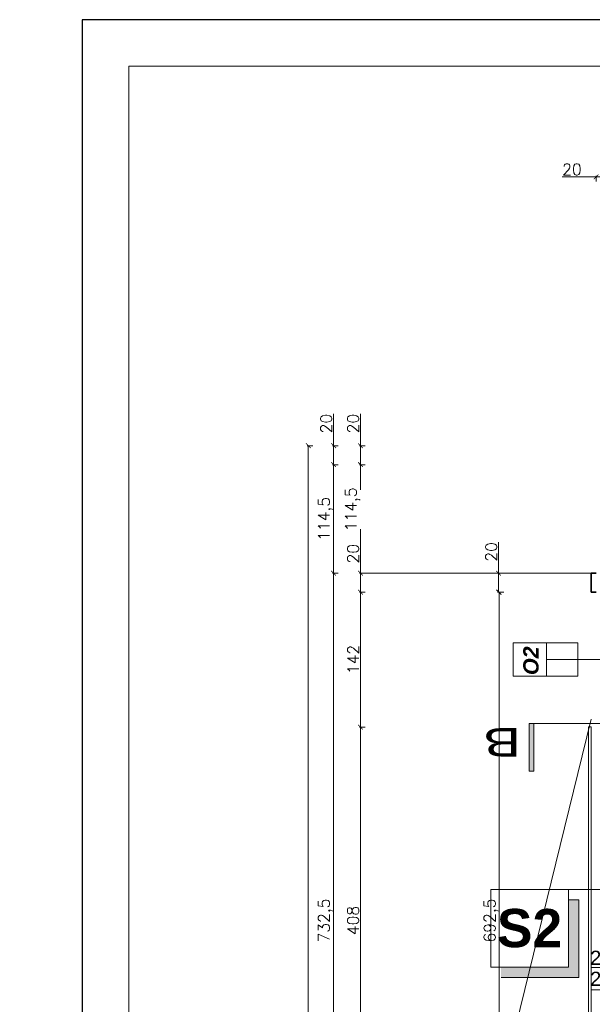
# Model space of a CAD drawing. Header units: millimetres. Extents: x -740 to 33545, y -26688 to 22494.
# Tile 109 of 256: x 8259 to 8863, y 10800 to 11838. Entities that reach past the tile are written whole.
import ezdxf
from ezdxf.lldxf.tags import DXFTag

# ---------------------------------------------------------------- set-up
doc = ezdxf.new("R2010")
doc.units = ezdxf.units.MM
doc.header["$MEASUREMENT"] = 0
doc.layers.get('Defpoints').update_dxf_attribs({"color": 252})
for name, color, linetype, lineweight in [('_IS_EKO_opis', 7, 'Continuous', 18), ('A_izolacja', 252, 'Continuous', 9), ('A_opisy', 252, 'Continuous', 15), ('l.przerywana', 252, 'ICAD_ISO03W100', 5), ('l.widokowa', 252, 'Continuous', 15), ('linia opisowa', 252, 'Continuous', 9), ('wymiarowanie', 252, 'Continuous', 9)]:
    doc.layers.add(name, color=color, linetype=linetype, lineweight=lineweight)
doc.layers.add('a3', color=252, linetype='Continuous', lineweight=30, plot=False)
doc.layers.add('D-opis', color=252, linetype='Continuous')
doc.layers.add('stolarka', color=252, linetype='Continuous')
doc.styles.add('Arial', font='arial.ttf')
doc.styles.add('ARIALL', font='GOTHIC.TTF', dxfattribs={"height": 40})
doc.styles.add('styl2', font='simplex.shx')
tags = doc.linetypes.add('DASH', pattern=[15, 10, -5]).pattern_tags.tags
tags[6:7] = [DXFTag(74, 4), DXFTag(75, 0), DXFTag(340, '0'), DXFTag(46, 0.0), DXFTag(50, 0.0), DXFTag(44, 0.0), DXFTag(45, 0.0)]
tags[4:5] = [DXFTag(74, 4), DXFTag(75, 0), DXFTag(340, '0'), DXFTag(46, 0.0), DXFTag(50, 0.0), DXFTag(44, 0.0), DXFTag(45, 0.0)]
tags = doc.linetypes.add('ICAD_ISO03W100', pattern=[30, 12, -18]).pattern_tags.tags
tags[6:7] = [DXFTag(74, 4), DXFTag(75, 0), DXFTag(340, '0'), DXFTag(46, 1.0), DXFTag(50, 0.0), DXFTag(44, 0.0), DXFTag(45, 0.0)]
tags[4:5] = [DXFTag(74, 4), DXFTag(75, 0), DXFTag(340, '0'), DXFTag(46, 1.0), DXFTag(50, 0.0), DXFTag(44, 0.0), DXFTag(45, 0.0)]
doc.dimstyles.new('Skala 1-50', dxfattribs={"dimtxt": 12, "dimasz": 5, "dimexe": 1, "dimexo": 1, "dimgap": 1.5, "dimtad": 1, "dimdec": 1, "dimrnd": 0.5, "dimtxsty": 'styl2', "dimblk": 'ARCHTICK', "dimcen": 5, "dimadec": 0, "dimazin": 0, "dimtfac": 1, "dimtdec": 1, "dimtmove": 1, "dimatfit": 3, "dimldrblk": 'ARCHTICK', "dimfxl": 0, "dimlwd": -1, "dimlwe": -1, "dimarcsym": 0})

# ---------------------------------------------------------------- blocks, each defined once
blk = doc.blocks.new('_ArchTick')
at = {"color": 0, "linetype": 'ByBlock', "const_width": 0.15}
blk.add_lwpolyline([(-0.5, -0.5), (0.5, 0.5)], dxfattribs=at)
blk = doc.blocks.new('*D1896')
at = {"layer": 'Defpoints', "color": 0}
for p in [(8765.1, 11234.3), (8862.2, 11234.3), (8775.1, 10541.8)]:
    blk.add_point(p, dxfattribs=at)
at = {"layer": 'wymiarowanie', "color": 0}
for p, q in [((8770.1, 11234.3), (8764.1, 11234.3)), ((8765.1, 10541.8), (8765.1, 11234.3)), ((8770.1, 10541.8), (8764.1, 10541.8))]:
    blk.add_line(p, q, dxfattribs=at)
at = {"layer": 'wymiarowanie', "color": 0, "xscale": 5, "yscale": 5, "zscale": 5}
for p, rotation in [((8765.1, 11234.3), 90), ((8765.1, 10541.8), 270)]:
    blk.add_blockref('_ArchTick', p, dxfattribs=dict(at, rotation=rotation))
at = {"layer": 'wymiarowanie', "color": 0, "insert": (8756.8, 10888), "char_height": 12, "attachment_point": 5, "rotation": 90, "style": 'styl2'}
blk.add_mtext('692,5', dxfattribs=at)
blk = doc.blocks.new('*D1897')
at = {"layer": 'Defpoints', "color": 0}
for p in [(8764.4, 11254.3), (8862.2, 11254.3), (8862.2, 11234.3)]:
    blk.add_point(p, dxfattribs=at)
at = {"layer": 'wymiarowanie', "color": 0}
for p, q in [((8764.4, 11254.3), (8764.4, 11287)), ((8769.4, 11254.3), (8763.4, 11254.3)), ((8764.4, 11234.3), (8764.4, 11254.3)), ((8769.4, 11234.3), (8763.4, 11234.3))]:
    blk.add_line(p, q, dxfattribs=at)
at = {"layer": 'wymiarowanie', "color": 0, "xscale": 5, "yscale": 5, "zscale": 5}
for p, rotation in [((8764.4, 11254.3), 90), ((8764.4, 11234.3), 270)]:
    blk.add_blockref('_ArchTick', p, dxfattribs=dict(at, rotation=rotation))
at = {"layer": 'wymiarowanie', "color": 0, "insert": (8756.6, 11276.7), "char_height": 12, "attachment_point": 5, "rotation": 90, "style": 'styl2'}
blk.add_mtext('20', dxfattribs=at)
blk = doc.blocks.new('*D2066')
at = {"layer": 'Defpoints', "color": 0}
for p in [(8618.8, 11254.3), (8867.2, 11254.3), (8877.2, 11234.3)]:
    blk.add_point(p, dxfattribs=at)
at = {"layer": 'wymiarowanie', "color": 0}
for p, q in [((8618.8, 11254.3), (8618.8, 11285.1)), ((8623.8, 11254.3), (8617.8, 11254.3)), ((8618.8, 11234.3), (8618.8, 11254.3)), ((8623.8, 11234.3), (8617.8, 11234.3))]:
    blk.add_line(p, q, dxfattribs=at)
at = {"layer": 'wymiarowanie', "color": 0, "xscale": 5, "yscale": 5, "zscale": 5}
for p, rotation in [((8618.8, 11254.3), 90), ((8618.8, 11234.3), 270)]:
    blk.add_blockref('_ArchTick', p, dxfattribs=dict(at, rotation=rotation))
at = {"layer": 'wymiarowanie', "color": 0, "insert": (8611, 11274.8), "char_height": 12, "attachment_point": 5, "rotation": 90, "style": 'styl2'}
blk.add_mtext('20', dxfattribs=at)
blk = doc.blocks.new('*D2067')
at = {"layer": 'Defpoints', "color": 0}
for p in [(8618.8, 11092), (8873.2, 11092), (8872.5, 10684)]:
    blk.add_point(p, dxfattribs=at)
at = {"layer": 'wymiarowanie', "color": 0}
for p, q in [((8623.8, 11092), (8617.8, 11092)), ((8618.8, 10684), (8618.8, 11092)), ((8623.8, 10684), (8617.8, 10684))]:
    blk.add_line(p, q, dxfattribs=at)
at = {"layer": 'wymiarowanie', "color": 0, "xscale": 5, "yscale": 5, "zscale": 5}
for p, rotation in [((8618.8, 11092), 90), ((8618.8, 10684), 270)]:
    blk.add_blockref('_ArchTick', p, dxfattribs=dict(at, rotation=rotation))
at = {"layer": 'wymiarowanie', "color": 0, "insert": (8611, 10888), "char_height": 12, "attachment_point": 5, "rotation": 90, "style": 'styl2'}
blk.add_mtext('408', dxfattribs=at)
blk = doc.blocks.new('*D2068')
at = {"layer": 'Defpoints', "color": 0}
for p in [(8618.8, 11234.3), (8872.6, 11234.3), (8873.2, 11092)]:
    blk.add_point(p, dxfattribs=at)
at = {"layer": 'wymiarowanie', "color": 0}
for p, q in [((8623.8, 11234.3), (8617.8, 11234.3)), ((8618.8, 11092), (8618.8, 11234.3)), ((8623.8, 11092), (8617.8, 11092))]:
    blk.add_line(p, q, dxfattribs=at)
at = {"layer": 'wymiarowanie', "color": 0, "xscale": 5, "yscale": 5, "zscale": 5}
for p, rotation in [((8618.8, 11234.3), 90), ((8618.8, 11092), 270)]:
    blk.add_blockref('_ArchTick', p, dxfattribs=dict(at, rotation=rotation))
at = {"layer": 'wymiarowanie', "color": 0, "insert": (8611.2, 11163.2), "char_height": 12, "attachment_point": 5, "rotation": 90, "style": 'styl2'}
blk.add_mtext('142', dxfattribs=at)
blk = doc.blocks.new('*D2069')
at = {"layer": 'Defpoints', "color": 0}
for p in [(8618.8, 11368.7), (8887.2, 11368.7), (8867.2, 11254.3)]:
    blk.add_point(p, dxfattribs=at)
at = {"layer": 'wymiarowanie', "color": 0}
for p, q in [((8623.8, 11368.7), (8617.8, 11368.7)), ((8618.8, 11368.7), (8618.8, 11342.3)), ((8618.8, 11254.3), (8618.8, 11300.8)), ((8623.8, 11254.3), (8617.8, 11254.3))]:
    blk.add_line(p, q, dxfattribs=at)
at = {"layer": 'wymiarowanie', "color": 0, "xscale": 5, "yscale": 5, "zscale": 5}
for p, rotation in [((8618.8, 11368.7), 90), ((8618.8, 11254.3), 270)]:
    blk.add_blockref('_ArchTick', p, dxfattribs=dict(at, rotation=rotation))
at = {"layer": 'wymiarowanie', "color": 0, "insert": (8610.5, 11321.6), "char_height": 12, "attachment_point": 5, "rotation": 90, "style": 'styl2'}
blk.add_mtext('114,5', dxfattribs=at)
blk = doc.blocks.new('*D2070')
at = {"layer": 'Defpoints', "color": 0}
for p in [(8618.8, 11388.7), (8890.6, 11388.7), (8887.2, 11368.7)]:
    blk.add_point(p, dxfattribs=at)
at = {"layer": 'wymiarowanie', "color": 0}
for p, q in [((8618.8, 11388.7), (8618.8, 11422.2)), ((8623.8, 11388.7), (8617.8, 11388.7)), ((8618.8, 11368.7), (8618.8, 11388.7)), ((8623.8, 11368.7), (8617.8, 11368.7))]:
    blk.add_line(p, q, dxfattribs=at)
at = {"layer": 'wymiarowanie', "color": 0, "xscale": 5, "yscale": 5, "zscale": 5}
for p, rotation in [((8618.8, 11388.7), 90), ((8618.8, 11368.7), 270)]:
    blk.add_blockref('_ArchTick', p, dxfattribs=dict(at, rotation=rotation))
at = {"layer": 'wymiarowanie', "color": 0, "insert": (8611, 11412), "char_height": 12, "attachment_point": 5, "rotation": 90, "style": 'styl2'}
blk.add_mtext('20', dxfattribs=at)
blk = doc.blocks.new('*D2071')
at = {"layer": 'Defpoints', "color": 0}
for p in [(8623.8, 11368.7), (8590.4, 11254.3), (8618.8, 11254.3)]:
    blk.add_point(p, dxfattribs=at)
at = {"layer": 'wymiarowanie', "color": 0}
for p, q in [((8595.4, 11368.7), (8589.4, 11368.7)), ((8590.4, 11368.7), (8590.4, 11254.3)), ((8595.4, 11254.3), (8589.4, 11254.3))]:
    blk.add_line(p, q, dxfattribs=at)
at = {"layer": 'wymiarowanie', "color": 0, "xscale": 5, "yscale": 5, "zscale": 5}
for p, rotation in [((8590.4, 11368.7), 90), ((8590.4, 11254.3), 270)]:
    blk.add_blockref('_ArchTick', p, dxfattribs=dict(at, rotation=rotation))
at = {"layer": 'wymiarowanie', "color": 0, "insert": (8582.1, 11311.5), "char_height": 12, "attachment_point": 5, "rotation": 90, "style": 'styl2'}
blk.add_mtext('114,5', dxfattribs=at)
blk = doc.blocks.new('*D2072')
at = {"layer": 'Defpoints', "color": 0}
for p in [(8618.8, 11254.3), (8590.4, 10521.8), (8618.8, 10521.8)]:
    blk.add_point(p, dxfattribs=at)
at = {"layer": 'wymiarowanie', "color": 0}
for p, q in [((8595.4, 11254.3), (8589.4, 11254.3)), ((8590.4, 11254.3), (8590.4, 10521.8)), ((8595.4, 10521.8), (8589.4, 10521.8))]:
    blk.add_line(p, q, dxfattribs=at)
at = {"layer": 'wymiarowanie', "color": 0, "xscale": 5, "yscale": 5, "zscale": 5}
for p, rotation in [((8590.4, 11254.3), 90), ((8590.4, 10521.8), 270)]:
    blk.add_blockref('_ArchTick', p, dxfattribs=dict(at, rotation=rotation))
at = {"layer": 'wymiarowanie', "color": 0, "insert": (8582.1, 10888), "char_height": 12, "attachment_point": 5, "rotation": 90, "style": 'styl2'}
blk.add_mtext('732,5', dxfattribs=at)
blk = doc.blocks.new('*D2075')
at = {"layer": 'Defpoints', "color": 0}
for p in [(8590.4, 11388.7), (8862.3, 11388.7), (8858.8, 11368.7)]:
    blk.add_point(p, dxfattribs=at)
at = {"layer": 'wymiarowanie', "color": 0}
for p, q in [((8590.4, 11388.7), (8590.4, 11422.2)), ((8595.4, 11388.7), (8589.4, 11388.7)), ((8590.4, 11368.7), (8590.4, 11388.7)), ((8595.4, 11368.7), (8589.4, 11368.7))]:
    blk.add_line(p, q, dxfattribs=at)
at = {"layer": 'wymiarowanie', "color": 0, "xscale": 5, "yscale": 5, "zscale": 5}
for p, rotation in [((8590.4, 11388.7), 90), ((8590.4, 11368.7), 270)]:
    blk.add_blockref('_ArchTick', p, dxfattribs=dict(at, rotation=rotation))
at = {"layer": 'wymiarowanie', "color": 0, "insert": (8582.6, 11412), "char_height": 12, "attachment_point": 5, "rotation": 90, "style": 'styl2'}
blk.add_mtext('20', dxfattribs=at)
blk = doc.blocks.new('*D2076')
at = {"layer": 'Defpoints', "color": 0}
for p in [(8563.7, 11388.7), (8595.4, 11388.7), (8595.4, 9719.6)]:
    blk.add_point(p, dxfattribs=at)
at = {"layer": 'wymiarowanie', "color": 0}
for p, q in [((8568.7, 11388.7), (8562.7, 11388.7)), ((8563.7, 9719.6), (8563.7, 11388.7)), ((8568.7, 9719.6), (8562.7, 9719.6))]:
    blk.add_line(p, q, dxfattribs=at)
at = {"layer": 'wymiarowanie', "color": 0, "xscale": 5, "yscale": 5, "zscale": 5}
for p, rotation in [((8563.7, 11388.7), 90), ((8563.7, 9719.6), 270)]:
    blk.add_blockref('_ArchTick', p, dxfattribs=dict(at, rotation=rotation))
at = {"layer": 'wymiarowanie', "color": 0, "insert": (8555.9, 10554.1), "char_height": 12, "attachment_point": 5, "rotation": 90, "style": 'styl2'}
blk.add_mtext('1669', dxfattribs=at)
blk = doc.blocks.new('*D2077')
at = {"layer": 'Defpoints', "color": 0}
for p in [(8887.2, 11672.2), (8867.2, 11368.7), (8887.2, 11368.7)]:
    blk.add_point(p, dxfattribs=at)
at = {"layer": 'wymiarowanie', "color": 0}
for p, q in [((8867.2, 11672.2), (8831.4, 11672.2)), ((8867.2, 11667.2), (8867.2, 11673.2)), ((8867.2, 11672.2), (8887.2, 11672.2)), ((8887.2, 11667.2), (8887.2, 11673.2))]:
    blk.add_line(p, q, dxfattribs=at)
at = {"layer": 'wymiarowanie', "color": 0, "xscale": 5, "yscale": 5, "zscale": 5, "rotation": 180}
blk.add_blockref('_ArchTick', (8867.2, 11672.2), dxfattribs=at)
at = {"layer": 'wymiarowanie', "color": 0, "xscale": 5, "yscale": 5, "zscale": 5}
blk.add_blockref('_ArchTick', (8887.2, 11672.2), dxfattribs=at)
at = {"layer": 'wymiarowanie', "color": 0, "insert": (8841.7, 11680), "char_height": 12, "attachment_point": 5, "style": 'styl2'}
blk.add_mtext('20', dxfattribs=at)

msp = doc.modelspace()

# ---------------------------------------------------------------- hatches: boundary and pattern name
at = {"layer": 'linia opisowa'}
msp.add_hatch(color=256, dxfattribs=at).paths.add_polyline_path([(8848.92, 10909.77), (8838, 10909.77), (8838, 10838.76), (8766.99, 10838.76), (8766.99, 10827.84), (8848.92, 10827.84)])
at = {"layer": 'stolarka', "lineweight": 9}
msp.add_hatch(color=256, dxfattribs=at).paths.add_polyline_path([(8796.61, 11095.63), (8796.61, 11045.63), (8801.61, 11045.63), (8801.61, 11095.63)])

# ---------------------------------------------------------------- linework, layer by layer
at = {"layer": '_IS_EKO_opis'}
for p, q in [((8948.19, 10838.32), (8861.58, 10838.32)), ((8940.19, 10814.87), (8861.58, 10814.87))]:
    msp.add_line(p, q, dxfattribs=at)
at = {"layer": 'a3'}
msp.add_lwpolyline([(13075.31, 8867.94), (13075.31, 11837.94), (8325.31, 11837.94), (8325.31, 8867.94), (13075.31, 8867.94)], dxfattribs=at)
at = {"layer": 'A_izolacja', "lineweight": 35}
msp.add_lwpolyline([(8867.19, 11254.3), (8865.19, 11254.3), (8862.19, 11254.3), (8862.19, 11234.3), (8867.19, 11234.3)], dxfattribs=at)
at = {"layer": 'A_opisy'}
msp.add_line((8820.45, 11163.17), (8953.92, 11163.17), dxfattribs=at)
at = {"layer": 'A_opisy', "ltscale": 0.3}
for points in [[(8779.91, 11145.65), (8814.97, 11145.65), (8814.97, 11180.7), (8779.91, 11180.7)], [(8814.97, 11180.7), (8847.84, 11180.7), (8847.84, 11163.17), (8814.97, 11163.17)], [(8814.97, 11163.17), (8847.84, 11163.17), (8847.84, 11145.65), (8814.97, 11145.65)]]:
    msp.add_lwpolyline(points, close=True, dxfattribs=at)
at = {"layer": 'D-opis', "linetype": 'DASH', "lineweight": 0, "ltscale": 2.5, "const_width": 1}
msp.add_lwpolyline([(10251.78, 11095.63), (8796.61, 11095.63)], dxfattribs=at)
at = {"layer": 'l.przerywana', "ltscale": 0.3}
msp.add_line((8862.19, 11092.25), (8862.19, 10541.8), dxfattribs=at)
at = {"layer": 'l.widokowa'}
msp.add_lwpolyline([(8862.19, 11092.25), (8859.19, 11092.25), (8859.19, 10541.8), (8862.19, 10541.8)], dxfattribs=at)
at = {"layer": 'linia opisowa'}
for points in [[(8756.06, 10838.76), (8838, 10838.76), (8838, 10920.7), (8756.06, 10920.7), (8756.06, 10838.76)], [(8932.19, 10920.7), (8783.38, 10920.7)], [(8766.99, 10827.84), (8848.92, 10827.84), (8848.92, 10909.77), (8838, 10909.77)]]:
    msp.add_lwpolyline(points, dxfattribs=at)
at = {"layer": 'stolarka', "lineweight": 9}
for points in [[(8896.61, 11095.63), (8796.61, 11095.63)], [(8796.61, 11095.63), (8796.61, 11045.63), (8801.61, 11045.63), (8801.61, 11095.63), (8796.61, 11095.63)]]:
    msp.add_lwpolyline(points, dxfattribs=at)
at = {"layer": 'wymiarowanie', "linetype": 'ICAD_ISO03W100', "ltscale": 0.2}
msp.add_line((8618.8, 11254.3), (8862.19, 11254.3), dxfattribs=at)
at = {"layer": 'wymiarowanie'}
msp.add_line((8721.78, 10529.93), (8862.19, 11100.39), dxfattribs=at)
msp.add_lwpolyline([(13026.2, 8917.05), (13026.2, 11788.83), (8374.42, 11788.83), (8374.42, 8917.05)], close=True, dxfattribs=at)

# ---------------------------------------------------------------- texts
at = {"layer": '_IS_EKO_opis', "color": 1, "insert": (8860.99, 10856.17), "char_height": 15, "width": 58.847, "attachment_point": 1, "style": 'Arial'}
msp.add_mtext('20x2,0', dxfattribs=at)
at = {"layer": '_IS_EKO_opis', "color": 5, "insert": (8860.99, 10834), "char_height": 15, "width": 58.847, "attachment_point": 1, "style": 'Arial'}
msp.add_mtext('20x2,0', dxfattribs=at)
at = {"layer": 'A_opisy', "ltscale": 0.3, "insert": (8806.83, 11177.04), "char_height": 16.2, "width": 109.7533, "attachment_point": 9, "rotation": 90, "style": 'ARIALL'}
msp.add_mtext('{\\fArial|b1|i1|c238|p34;O2}', dxfattribs=at)
at = {"layer": 'linia opisowa', "insert": (8797.03, 10879.73), "char_height": 40.3278, "width": 2301.0392, "attachment_point": 5, "rotation": 359.89307}
msp.add_mtext('{\\fArial|b1|i0|c238|p34;S2}', dxfattribs=at)
at = {"layer": 'wymiarowanie', "insert": (8788.19, 11060.91), "char_height": 30, "width": 87.1863, "attachment_point": 1, "rotation": 180}
msp.add_mtext('{\\fCentury Gothic|b0|i0|c238|p0;\\W1.5;B}', dxfattribs=at)
at = {"layer": 'wymiarowanie', "insert": (2065.54, 10895.53), "char_height": 12, "width": 621.5287, "attachment_point": 1}
msp.add_mtext('\\pi621.52874;{\\fCentury Gothic|b0|i0|c238|p34;}\\P{\\fCentury Gothic|b0|i0|c238|p34;Daszek szklany systemowy o wym. 200 x 120 cm wykonany ze szkła }{\\fCentury Gothic|b0|i0|c238|p34;bezpiecznego 6.6.3 ESG/VSG}\\P{\\fCentury Gothic|b0|i0|c238|p34;mocowany na wspornikach w konstrukcji stalowej }\\P{\\fCentury Gothic|b0|i0|c238|p34;ocynkowancy i malowanych proszkowo w kolorze RAL 7016}', dxfattribs=at)

# ---------------------------------------------------------------- dimensions: what is measured, and where the dimension line sits
at = {"layer": 'wymiarowanie'}
dim = msp.add_linear_dim(base=(8887.19, 11672.24), p1=(8867.19, 11368.7), p2=(8887.19, 11368.7), dimstyle='Skala 1-50', dxfattribs=at)
dim.commit()
dim.dimension.update_dxf_attribs({"geometry": '*D2077', "text_midpoint": (8841.69, 11672.77), "dimtype": 160})
for base, p1, p2, picture, middle in [((8590.44, 11388.7), (8858.82, 11368.7), (8862.26, 11388.7), '*D2075', (8593.16, 11411.97)), ((8618.8, 11388.7), (8887.19, 11368.7), (8890.63, 11388.7), '*D2070', (8621.53, 11411.97)), ((8618.8, 11368.7), (8867.19, 11254.3), (8887.19, 11368.7), '*D2069', (8618.8, 11321.57)), ((8764.42, 11254.3), (8862.19, 11234.3), (8862.19, 11254.3), '*D1897', (8764.42, 11276.72)), ((8618.8, 11254.3), (8877.19, 11234.3), (8867.19, 11254.3), '*D2066', (8618.8, 11274.84))]:
    dim = msp.add_linear_dim(base=base, p1=p1, p2=p2, angle=90, dimstyle='Skala 1-50', dxfattribs=at)
    dim.commit()
    dim.dimension.update_dxf_attribs({"geometry": picture, "text_midpoint": middle, "dimtype": 160})
for base, p1, p2, picture, middle in [((8563.67, 11388.7), (8595.44, 9719.58), (8595.44, 11388.7), '*D2076', (8555.87, 10554.14)), ((8590.44, 11254.3), (8623.8, 11368.7), (8618.8, 11254.3), '*D2071', (8582.09, 11311.5)), ((8590.44, 10521.8), (8618.8, 11254.3), (8618.8, 10521.8), '*D2072', (8582.09, 10888.05)), ((8618.8028, 11234.2962), (8873.2284, 11092.0496), (8872.6313, 11234.2962), '*D2068', (8611.1528, 11163.1729)), ((8765.14, 11234.3), (8775.14, 10541.8), (8862.19, 11234.3), '*D1896', (8756.79, 10888.05)), ((8618.8, 11092.05), (8872.54, 10684.04), (8873.23, 11092.05), '*D2067', (8611, 10888.05))]:
    dim = msp.add_linear_dim(base=base, p1=p1, p2=p2, angle=90, dimstyle='Skala 1-50', dxfattribs=at)
    dim.commit()
    dim.dimension.update_dxf_attribs({"geometry": picture, "text_midpoint": middle})

doc.saveas('drawing.dxf')
